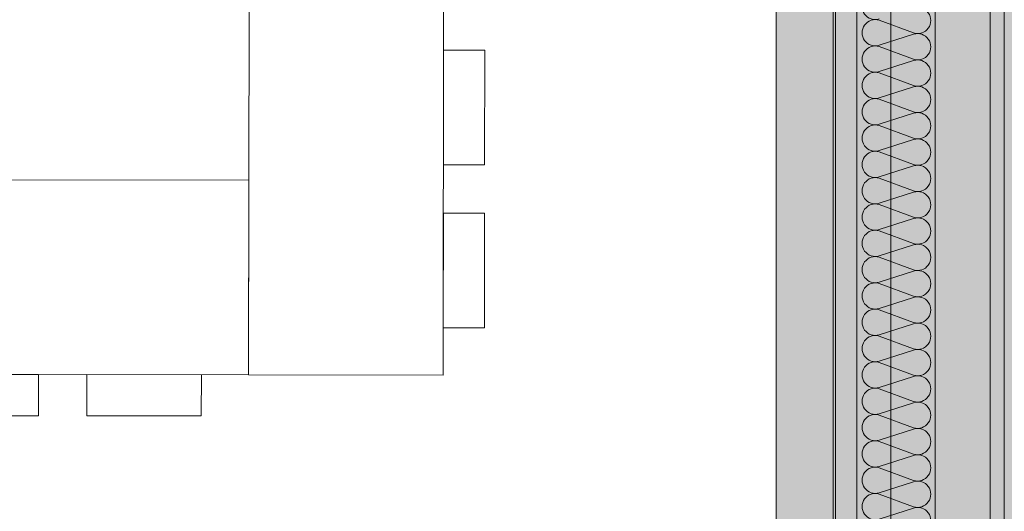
# Model space of a CAD drawing. Extents: x -620 to 300, y 62 to 1112.
# Tile 51 of 95: x -17 to 51, y 404 to 439. Entities that reach past the tile are written whole.
import ezdxf
from ezdxf.lldxf.tags import DXFTag

# ---------------------------------------------------------------- set-up
doc = ezdxf.new("R2010")
doc.units = 0
doc.layers.get('0').update_dxf_attribs({"lineweight": 13})
for name, color, linetype, lineweight, true_color in [('30 -33 Aussenwände- 7 Fassade_ Elemente', 7, 'Continuous', 9, 0x00aacc), ('30 -35 Decken- 1 Konstruktion-Träger- Stahlbeton', 7, 'grob-A06G9S5M8I', 13, 0x33aa00), ('60- 61 allgemeine Ausstattung- 1 Möbel', 7, 'Continuous', 9, 0x00cccc), ('iwb_Layout BA_Markierung', 7, 'Continuous', 9, 0xbadcdc), ('iwb_Schraffur_F90_feuerbestaendig', 1, 'Continuous', 13, 0xff0000), ('iwb_Schraffur_Unterzug', 7, 'Continuous', 5, 0xffffcc)]:
    doc.layers.add(name, color=color, linetype=linetype, lineweight=lineweight, true_color=true_color)
doc.layers.add('70 -71 Achsen- 1 Gebäudeachsen', color=7, linetype='STRICHPUNKT2-A06G9S5N8I', lineweight=18)
tags = doc.linetypes.add('grob-A06G9S5M8I', pattern=[14, 3, -8, 3]).pattern_tags.tags
tags[8:9] = [DXFTag(74, 4), DXFTag(75, 0), DXFTag(340, '0'), DXFTag(46, 0.0), DXFTag(50, 0.0), DXFTag(44, 0.0), DXFTag(45, 0.0)]
tags[6:7] = [DXFTag(74, 4), DXFTag(75, 0), DXFTag(340, '0'), DXFTag(46, 0.0), DXFTag(50, 0.0), DXFTag(44, 0.0), DXFTag(45, 0.0)]
tags[4:5] = [DXFTag(74, 4), DXFTag(75, 0), DXFTag(340, '0'), DXFTag(46, 0.0), DXFTag(50, 0.0), DXFTag(44, 0.0), DXFTag(45, 0.0)]
tags = doc.linetypes.add('STRICHPUNKT2-A06G9S5N8I', pattern=[12.7, 6.35, -3.175, 0, -3.175]).pattern_tags.tags
tags[10:11] = [DXFTag(74, 4), DXFTag(75, 0), DXFTag(340, '0'), DXFTag(46, 0.0), DXFTag(50, 0.0), DXFTag(44, 0.0), DXFTag(45, 0.0)]
tags[8:9] = [DXFTag(74, 4), DXFTag(75, 0), DXFTag(340, '0'), DXFTag(46, 0.0), DXFTag(50, 0.0), DXFTag(44, 0.0), DXFTag(45, 0.0)]
tags[6:7] = [DXFTag(74, 4), DXFTag(75, 0), DXFTag(340, '0'), DXFTag(46, 0.0), DXFTag(50, 0.0), DXFTag(44, 0.0), DXFTag(45, 0.0)]
tags[4:5] = [DXFTag(74, 4), DXFTag(75, 0), DXFTag(340, '0'), DXFTag(46, 0.0), DXFTag(50, 0.0), DXFTag(44, 0.0), DXFTag(45, 0.0)]

# ---------------------------------------------------------------- blocks, each defined once
blk = doc.blocks.new('Polygon-A06G9S5G8I')
at = {"color": 0, "linetype": 'ByBlock', "lineweight": -2, "ltscale": 0.13}
blk.add_solid([(41.831, 86.61), (41.664, 1083.814), (76.501, 86.518), (76.501, 1083.814)], dxfattribs=at)
blk = doc.blocks.new('Referenz-A06G9S5P8I')
at = {"layer": '30 -33 Aussenwände- 7 Fassade_ Elemente', "color": 0, "linetype": 'Continuous', "lineweight": -2, "ltscale": 0.13}
for p, q in [((46.551, 549.474), (46.551, 384.474)), ((51.391, 385.874), (51.391, 548.074)), ((39.591, 544.974), (39.591, 388.974)), ((41.091, 388.974), (41.091, 544.974)), ((46.551, 389.474), (46.551, 544.474)), ((50.391, 544.474), (50.391, 389.474)), ((42.651, 438.64), (45.051, 437.753)), ((45.051, 437.663), (42.651, 436.892)), ((42.651, 436.802), (45.051, 435.914)), ((45.051, 435.824), (42.651, 435.053)), ((42.651, 434.963), (45.051, 434.076)), ((45.051, 433.986), (42.651, 433.215)), ((42.651, 433.125), (45.051, 432.237)), ((45.051, 432.147), (42.651, 431.376)), ((42.651, 431.286), (45.051, 430.399)), ((45.051, 430.309), (42.651, 429.538)), ((42.651, 429.448), (45.051, 428.56)), ((45.051, 428.47), (42.651, 427.699)), ((42.651, 427.609), (45.051, 426.722)), ((45.051, 426.632), (42.651, 425.86)), ((42.651, 425.77), (45.051, 424.883)), ((45.051, 424.793), (42.651, 424.022)), ((42.651, 423.932), (45.051, 423.045)), ((45.051, 422.955), (42.651, 422.183)), ((42.651, 422.093), (45.051, 421.206)), ((45.051, 421.116), (42.651, 420.345)), ((42.651, 420.255), (45.051, 419.368)), ((45.051, 419.278), (42.651, 418.506)), ((42.651, 418.416), (45.051, 417.529)), ((45.051, 417.439), (42.651, 416.668)), ((42.651, 416.578), (45.051, 415.691)), ((45.051, 415.601), (42.651, 414.829)), ((42.651, 414.739), (45.051, 413.852)), ((45.051, 413.762), (42.651, 412.991)), ((42.651, 412.901), (45.051, 412.014)), ((45.051, 411.924), (42.651, 411.152)), ((42.651, 411.062), (45.051, 410.175)), ((45.051, 410.085), (42.651, 409.314)), ((42.651, 409.224), (45.051, 408.336)), ((45.051, 408.246), (42.651, 407.475)), ((42.651, 407.385), (45.051, 406.498)), ((45.051, 406.408), (42.651, 405.637)), ((42.651, 405.547), (45.051, 404.659)), ((45.051, 404.569), (42.651, 403.798))]:
    blk.add_line(p, q, dxfattribs=at)
for centre, major_axis, end_param in [((42.369, 439.604), (0.282, 0.874), 3.765224), ((45.332, 438.627), (-0.282, -0.874), 3.764652), ((42.369, 437.766), (0.282, 0.874), 3.765224), ((45.332, 436.789), (-0.282, -0.874), 3.764652), ((42.369, 435.927), (0.282, 0.874), 3.765224), ((45.332, 434.95), (-0.282, -0.874), 3.764652), ((42.369, 434.089), (0.282, 0.874), 3.765224), ((45.332, 433.112), (-0.282, -0.874), 3.764652), ((42.369, 432.25), (0.282, 0.874), 3.765224), ((45.332, 431.273), (-0.282, -0.874), 3.764652), ((42.369, 430.412), (0.282, 0.874), 3.765224), ((45.332, 429.435), (-0.282, -0.874), 3.764652), ((42.369, 428.573), (0.282, 0.874), 3.765224), ((45.332, 427.596), (-0.282, -0.874), 3.764652), ((42.369, 426.735), (0.282, 0.874), 3.765224), ((45.332, 425.758), (-0.282, -0.874), 3.764652), ((42.369, 424.896), (0.282, 0.874), 3.765224), ((45.332, 423.919), (-0.282, -0.874), 3.764652), ((42.369, 423.058), (0.282, 0.874), 3.765224), ((45.332, 422.08), (-0.282, -0.874), 3.764652), ((42.369, 421.219), (0.282, 0.874), 3.765224), ((45.332, 420.242), (-0.282, -0.874), 3.764652), ((42.369, 419.381), (0.282, 0.874), 3.765224), ((45.332, 418.403), (-0.282, -0.874), 3.764652), ((42.369, 417.542), (0.282, 0.874), 3.765224), ((45.332, 416.565), (-0.282, -0.874), 3.764652), ((42.369, 415.704), (0.282, 0.874), 3.765224), ((45.332, 414.726), (-0.282, -0.874), 3.764652), ((42.369, 413.865), (0.282, 0.874), 3.765224), ((45.332, 412.888), (-0.282, -0.874), 3.764652), ((42.369, 412.026), (0.282, 0.874), 3.765224), ((45.332, 411.049), (-0.282, -0.874), 3.764652), ((42.369, 410.188), (0.282, 0.874), 3.765224), ((45.332, 409.211), (-0.282, -0.874), 3.764652), ((42.369, 408.349), (0.282, 0.874), 3.765224), ((45.332, 407.372), (-0.282, -0.874), 3.764652), ((42.369, 406.511), (0.282, 0.874), 3.765224), ((45.332, 405.534), (-0.282, -0.874), 3.764652), ((42.369, 404.672), (0.282, 0.874), 3.765224), ((45.332, 403.695), (-0.282, -0.874), 3.764652)]:
    blk.add_ellipse(centre, major_axis=major_axis, ratio=1, start_param=0, end_param=end_param, dxfattribs=at)
at = {"layer": '30 -35 Decken- 1 Konstruktion-Träger- Stahlbeton', "color": 0, "lineweight": -2}
for p, q in [((35.451, 388.474), (35.451, 605.474)), ((43.451, 388.474), (43.451, 605.474))]:
    blk.add_line(p, q, dxfattribs=at)
at = {"layer": '60- 61 allgemeine Ausstattung- 1 Möbel', "color": 0, "linetype": 'Continuous', "lineweight": -2, "ltscale": 0.13}
for p, q in [((-1.443, 413.875), (-1.407, 439.875)), ((12.193, 439.856), (12.157, 413.856)), ((12.177, 428.551), (12.188, 436.551)), ((12.188, 436.551), (15.069, 436.547)), ((15.069, 436.547), (15.058, 428.547)), ((15.058, 428.547), (12.177, 428.551)), ((-27.424, 427.511), (-1.424, 427.475)), ((-1.424, 427.475), (-1.443, 413.875)), ((12.161, 417.161), (12.172, 425.161)), ((12.172, 425.161), (15.053, 425.157)), ((15.053, 425.157), (15.042, 417.157)), ((15.042, 417.157), (12.161, 417.161)), ((-1.443, 413.875), (-27.443, 413.911)), ((-24.138, 413.906), (-16.138, 413.895)), ((-16.138, 413.895), (-16.142, 411.015)), ((-12.752, 411.01), (-12.748, 413.891)), ((-12.748, 413.891), (-4.748, 413.879)), ((-4.748, 413.879), (-4.752, 410.999)), ((12.157, 413.856), (-1.443, 413.875)), ((-16.142, 411.015), (-24.142, 411.026)), ((-4.752, 410.999), (-12.752, 411.01))]:
    blk.add_line(p, q, dxfattribs=at)
at = {"layer": '70 -71 Achsen- 1 Gebäudeachsen', "color": 0, "linetype": 'STRICHPUNKT2-A06G9S5N8I', "lineweight": -2, "ltscale": 0.13}
blk.add_line((39.421, 1084.393), (39.421, 84.953), dxfattribs=at)
blk = doc.blocks.new('Referenz-A06G9S5R8I')
at = {"layer": 'iwb_Schraffur_F90_feuerbestaendig', "linetype": 'Continuous', "ltscale": 0.13}
blk.add_solid([(41.061, 556.353), (46.521, 556.353), (41.061, 377.353), (46.521, 377.353)], dxfattribs=at)
at = {"layer": 'iwb_Schraffur_Unterzug', "linetype": 'Continuous', "ltscale": 0.13}
blk.add_solid([(35.421, 388.474), (35.421, 605.453), (43.421, 388.474), (43.421, 605.453)], dxfattribs=at)

msp = doc.modelspace()

# ---------------------------------------------------------------- block references
at = {"color": 8, "lineweight": 13, "ltscale": 0.13, "true_color": 0x808080}
msp.add_blockref('Referenz-A06G9S5P8I', (0, 0), dxfattribs=at)
at = {"color": 8, "lineweight": 25, "ltscale": 0.25, "true_color": 0x808080}
msp.add_blockref('Referenz-A06G9S5R8I', (0, 0), dxfattribs=at)
at = {"layer": 'iwb_Layout BA_Markierung', "ltscale": 0.13}
msp.add_blockref('Polygon-A06G9S5G8I', (0, 0), dxfattribs=at)

doc.saveas('drawing.dxf')
